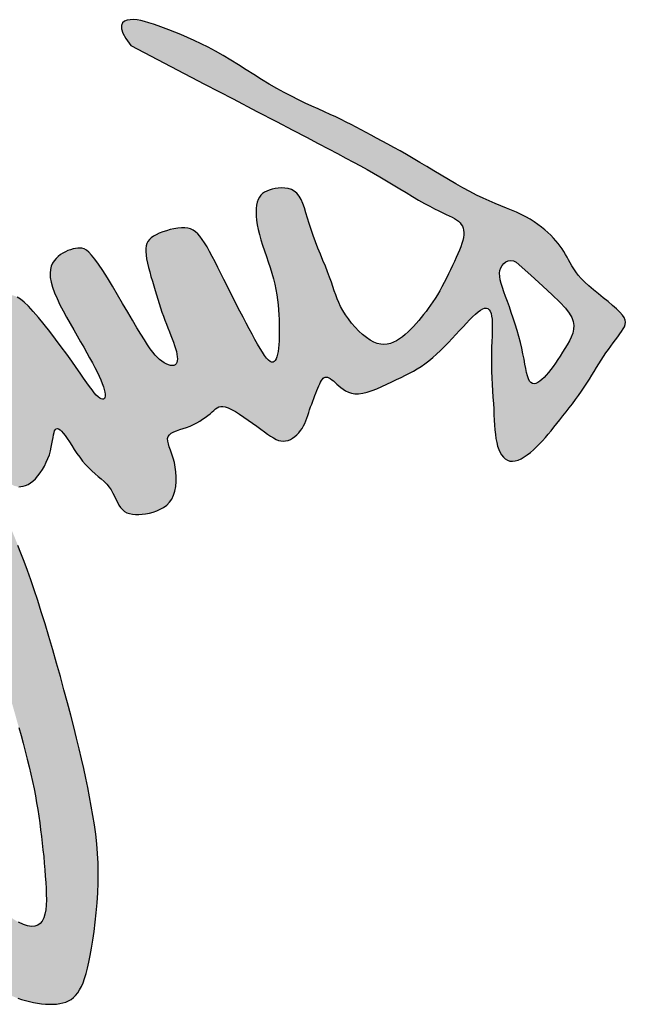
# Model space of a CAD drawing. Extents: x -424536 to -66822, y 139826 to 492209.
# Tile 33 of 69: x -143882 to -143119, y 143135 to 144376. Entities that reach past the tile are written whole.
import ezdxf

# ---------------------------------------------------------------- set-up
doc = ezdxf.new("R2010")
doc.units = 0
doc.header["$LTSCALE"] = 1000
doc.header["$MEASUREMENT"] = 0
doc.layers.add('签名', color=3, linetype='Continuous')

# ---------------------------------------------------------------- blocks, each defined once
blk = doc.blocks.new('zhy')
h = blk.add_hatch(color=256)
h.paths.add_polyline_path([(2647.508, 955.462), (2647.406, 955.5), (2647.302, 955.536), (2647.196, 955.572), (2647.088, 955.608), (2646.98, 955.647), (2646.871, 955.686), (2646.762, 955.727), (2646.656, 955.767), (2646.552, 955.808), (2646.452, 955.848), (2646.357, 955.887), (2646.267, 955.924), (2646.183, 955.959), (2646.107, 955.993), (2646.039, 956.026), (2645.98, 956.058), (2645.93, 956.091), (2645.891, 956.126), (2645.864, 956.162), (2645.848, 956.201), (2645.846, 956.243), (2645.855, 956.289), (2645.875, 956.339), (2645.906, 956.392), (2645.945, 956.449), (2645.993, 956.509), (2646.049, 956.574), (2646.11, 956.643), (2646.176, 956.717), (2646.245, 956.796), (2646.311, 956.882), (2646.371, 956.976), (2646.422, 957.081), (2646.46, 957.197), (2646.482, 957.326), (2646.483, 957.469), (2646.461, 957.627), (2646.419, 957.797), (2646.36, 957.977), (2646.288, 958.163), (2646.207, 958.353), (2646.12, 958.542), (2646.031, 958.728), (2645.943, 958.908), (2645.859, 959.079), (2645.778, 959.242), (2645.698, 959.398), (2645.616, 959.549), (2645.531, 959.697), (2645.439, 959.843), (2645.339, 959.988), (2645.229, 960.133), (2645.107, 960.281), (2644.974, 960.43), (2644.833, 960.579), (2644.686, 960.728), (2644.535, 960.876), (2644.383, 961.021), (2644.231, 961.163), (2644.082, 961.3), (2643.938, 961.433), (2643.802, 961.56), (2643.675, 961.681), (2643.559, 961.796), (2643.458, 961.904), (2643.372, 962.003), (2643.305, 962.095), (2643.257, 962.179), (2643.233, 962.253), (2643.23, 962.319), (2643.248, 962.376), (2643.288, 962.424), (2643.349, 962.464), (2643.429, 962.495), (2643.529, 962.518), (2643.649, 962.534), (2643.787, 962.541), (2643.942, 962.543), (2644.112, 962.539), (2644.298, 962.533), (2644.496, 962.525), (2644.706, 962.518), (2644.927, 962.512), (2645.157, 962.51), (2645.394, 962.512), (2645.636, 962.519), (2645.881, 962.529), (2646.127, 962.541), (2646.371, 962.555), (2646.611, 962.569), (2646.844, 962.584), (2647.068, 962.597), (2647.281, 962.608), (2647.483, 962.619), (2647.674, 962.631), (2647.854, 962.645), (2648.023, 962.661), (2648.181, 962.683), (2648.328, 962.71), (2648.465, 962.744), (2648.59, 962.787), (2648.703, 962.838), (2648.802, 962.897), (2648.887, 962.963), (2648.954, 963.038), (2649.004, 963.12), (2649.034, 963.21), (2649.042, 963.307), (2649.029, 963.41), (2648.996, 963.52), (2648.944, 963.634), (2648.877, 963.751), (2648.796, 963.87), (2648.704, 963.989), (2648.603, 964.108), (2648.495, 964.224), (2648.382, 964.338), (2648.264, 964.449), (2648.143, 964.558), (2648.016, 964.666), (2647.886, 964.775), (2647.751, 964.884), (2647.611, 964.995), (2647.468, 965.108), (2647.32, 965.225), (2647.168, 965.344), (2647.014, 965.464), (2646.858, 965.583), (2646.701, 965.701), (2646.544, 965.817), (2646.387, 965.929), (2646.231, 966.035), (2646.078, 966.136), (2645.926, 966.232), (2645.777, 966.324), (2645.63, 966.413), (2645.486, 966.501), (2645.343, 966.588), (2645.203, 966.676), (2645.066, 966.766), (2644.931, 966.858), (2644.799, 966.952), (2644.671, 967.046), (2644.547, 967.138), (2644.429, 967.227), (2644.317, 967.31), (2644.211, 967.386), (2644.112, 967.454), (2644.021, 967.512), (2643.935, 967.557), (2643.851, 967.585), (2643.768, 967.595), (2643.682, 967.583), (2643.59, 967.547), (2643.491, 967.483), (2643.381, 967.388), (2643.258, 967.262), (2643.125, 967.11), (2642.984, 966.939), (2642.837, 966.757), (2642.687, 966.57), (2642.537, 966.386), (2642.389, 966.212), (2642.246, 966.056), (2642.11, 965.922), (2641.98, 965.809), (2641.856, 965.714), (2641.737, 965.634), (2641.622, 965.564), (2641.511, 965.501), (2641.402, 965.443), (2641.295, 965.385), (2641.189, 965.325), (2641.085, 965.261), (2640.981, 965.193), (2640.877, 965.12), (2640.774, 965.041), (2640.671, 964.956), (2640.568, 964.863), (2640.464, 964.762), (2640.36, 964.653), (2640.256, 964.535), (2640.153, 964.408), (2640.052, 964.273), (2639.953, 964.129), (2639.857, 963.976), (2639.764, 963.814), (2639.676, 963.644), (2639.592, 963.464), (2639.511, 963.276), (2639.43, 963.079), (2639.346, 962.872), (2639.258, 962.656), (2639.162, 962.429), (2639.056, 962.193), (2638.938, 961.946), (2638.805, 961.69), (2638.661, 961.425), (2638.507, 961.154), (2638.346, 960.88), (2638.182, 960.604), (2638.017, 960.329), (2637.854, 960.058), (2637.696, 959.793), (2637.545, 959.535), (2637.401, 959.285), (2637.264, 959.042), (2637.133, 958.808), (2637.008, 958.581), (2636.889, 958.363), (2636.775, 958.151), (2636.666, 957.948), (2636.561, 957.752), (2636.459, 957.561), (2636.36, 957.373), (2636.262, 957.185), (2636.166, 956.995), (2636.069, 956.801), (2635.972, 956.6), (2635.874, 956.389), (2635.773, 956.168), (2635.669, 955.936), (2635.56, 955.693), (2635.444, 955.442), (2635.321, 955.182), (2635.189, 954.914), (2635.046, 954.639), (2634.892, 954.359), (2634.726, 954.073), (2634.55, 953.783), (2634.368, 953.491), (2634.183, 953.197), (2633.998, 952.904), (2633.817, 952.612), (2633.643, 952.324), (2633.48, 952.039), (2633.33, 951.76), (2633.193, 951.488), (2633.068, 951.223), (2632.953, 950.967), (2632.849, 950.722), (2632.755, 950.487), (2632.668, 950.264), (2632.589, 950.054), (2632.517, 949.858), (2632.452, 949.675), (2632.396, 949.504), (2632.35, 949.344), (2632.315, 949.195), (2632.291, 949.055), (2632.28, 948.924), (2632.284, 948.8), (2632.303, 948.684), (2632.342, 948.583), (2632.405, 948.508), (2632.498, 948.466), (2632.625, 948.466), (2632.791, 948.519), (2633, 948.632), (2633.258, 948.816), (2634.052, 950.335), (2634.725, 951.622), (2635.29, 952.702), (2635.761, 953.602), (2636.151, 954.348), (2636.474, 954.967), (2636.745, 955.485), (2636.977, 955.928), (2637.182, 956.32), (2637.366, 956.67), (2637.532, 956.986), (2637.686, 957.273), (2637.83, 957.54), (2637.969, 957.792), (2638.107, 958.037), (2638.248, 958.28), (2638.394, 958.528), (2638.545, 958.779), (2638.696, 959.03), (2638.846, 959.276), (2638.99, 959.517), (2639.126, 959.747), (2639.252, 959.965), (2639.363, 960.166), (2639.459, 960.349), (2639.54, 960.513), (2639.61, 960.661), (2639.671, 960.793), (2639.725, 960.91), (2639.775, 961.014), (2639.824, 961.106), (2639.875, 961.187), (2639.928, 961.257), (2639.987, 961.318), (2640.05, 961.368), (2640.118, 961.408), (2640.192, 961.437), (2640.272, 961.456), (2640.359, 961.464), (2640.452, 961.46), (2640.553, 961.446), (2640.661, 961.421), (2640.776, 961.387), (2640.898, 961.344), (2641.027, 961.293), (2641.163, 961.236), (2641.306, 961.173), (2641.455, 961.105), (2641.61, 961.034), (2641.77, 960.958), (2641.933, 960.88), (2642.096, 960.799), (2642.259, 960.717), (2642.418, 960.633), (2642.573, 960.547), (2642.722, 960.462), (2642.862, 960.376), (2642.995, 960.29), (2643.122, 960.203), (2643.244, 960.115), (2643.361, 960.027), (2643.476, 959.936), (2643.588, 959.844), (2643.7, 959.749), (2643.812, 959.652), (2643.922, 959.552), (2644.029, 959.45), (2644.132, 959.346), (2644.229, 959.239), (2644.318, 959.131), (2644.398, 959.02), (2644.468, 958.907), (2644.524, 958.792), (2644.567, 958.675), (2644.595, 958.555), (2644.605, 958.432), (2644.597, 958.306), (2644.569, 958.176), (2644.519, 958.043), (2644.447, 957.905), (2644.35, 957.763), (2644.233, 957.62), (2644.1, 957.477), (2643.954, 957.338), (2643.799, 957.204), (2643.639, 957.08), (2643.478, 956.967), (2643.321, 956.867), (2643.169, 956.784), (2643.022, 956.713), (2642.875, 956.652), (2642.727, 956.597), (2642.574, 956.545), (2642.413, 956.492), (2642.242, 956.434), (2642.057, 956.368), (2641.856, 956.292), (2641.642, 956.207), (2641.417, 956.115), (2641.185, 956.021), (2640.948, 955.926), (2640.711, 955.833), (2640.475, 955.745), (2640.245, 955.664), (2640.022, 955.593), (2639.81, 955.53), (2639.61, 955.47), (2639.425, 955.412), (2639.257, 955.352), (2639.107, 955.286), (2638.978, 955.212), (2638.872, 955.126), (2638.791, 955.027), (2638.732, 954.916), (2638.693, 954.796), (2638.672, 954.672), (2638.666, 954.545), (2638.673, 954.419), (2638.691, 954.297), (2638.716, 954.181), (2638.747, 954.076), (2638.784, 953.981), (2638.829, 953.895), (2638.883, 953.82), (2638.947, 953.755), (2639.021, 953.7), (2639.107, 953.654), (2639.206, 953.619), (2639.319, 953.593), (2639.446, 953.578), (2639.585, 953.573), (2639.735, 953.577), (2639.897, 953.592), (2640.069, 953.618), (2640.25, 953.654), (2640.44, 953.7), (2640.638, 953.757), (2640.842, 953.822), (2641.052, 953.893), (2641.264, 953.966), (2641.478, 954.04), (2641.693, 954.112), (2641.906, 954.179), (2642.117, 954.239), (2642.324, 954.289), (2642.526, 954.331), (2642.725, 954.364), (2642.919, 954.391), (2643.109, 954.411), (2643.296, 954.427), (2643.479, 954.438), (2643.658, 954.446), (2643.833, 954.452), (2644.004, 954.455), (2644.168, 954.455), (2644.327, 954.453), (2644.477, 954.447), (2644.618, 954.439), (2644.75, 954.426), (2644.871, 954.41), (2644.98, 954.39), (2645.075, 954.366), (2645.155, 954.337), (2645.217, 954.303), (2645.259, 954.263), (2645.281, 954.218), (2645.28, 954.167), (2645.253, 954.109), (2645.201, 954.045), (2645.123, 953.974), (2645.022, 953.897), (2644.899, 953.814), (2644.756, 953.725), (2644.595, 953.63), (2644.417, 953.529), (2644.224, 953.423), (2644.018, 953.313), (2643.8, 953.198), (2643.574, 953.08), (2643.341, 952.96), (2643.102, 952.838), (2642.861, 952.715), (2642.619, 952.594), (2642.379, 952.473), (2642.141, 952.355), (2641.91, 952.239), (2641.686, 952.126), (2641.471, 952.017), (2641.269, 951.911), (2641.08, 951.809), (2640.908, 951.712), (2640.753, 951.619), (2640.619, 951.531), (2640.504, 951.445), (2640.408, 951.361), (2640.33, 951.274), (2640.269, 951.184), (2640.224, 951.087), (2640.196, 950.982), (2640.182, 950.866), (2640.182, 950.738), (2640.194, 950.6), (2640.218, 950.457), (2640.251, 950.312), (2640.292, 950.168), (2640.338, 950.029), (2640.39, 949.9), (2640.444, 949.782), (2640.501, 949.681), (2640.56, 949.595), (2640.625, 949.524), (2640.696, 949.468), (2640.776, 949.426), (2640.866, 949.399), (2640.969, 949.385), (2641.086, 949.384), (2641.217, 949.396), (2641.362, 949.419), (2641.518, 949.451), (2641.683, 949.49), (2641.855, 949.536), (2642.03, 949.585), (2642.206, 949.637), (2642.382, 949.69), (2642.556, 949.742), (2642.726, 949.794), (2642.893, 949.845), (2643.057, 949.897), (2643.219, 949.949), (2643.377, 950.002), (2643.532, 950.056), (2643.685, 950.111), (2643.835, 950.168), (2643.981, 950.226), (2644.124, 950.283), (2644.263, 950.339), (2644.397, 950.392), (2644.526, 950.44), (2644.649, 950.483), (2644.766, 950.52), (2644.877, 950.549), (2644.98, 950.57), (2645.075, 950.583), (2645.159, 950.586), (2645.233, 950.579), (2645.296, 950.563), (2645.345, 950.535), (2645.381, 950.497), (2645.401, 950.448), (2645.408, 950.388), (2645.401, 950.321), (2645.38, 950.246), (2645.347, 950.167), (2645.302, 950.084), (2645.246, 949.999), (2645.179, 949.914), (2645.101, 949.829), (2645.009, 949.744), (2644.901, 949.654), (2644.771, 949.558), (2644.617, 949.453), (2644.436, 949.335), (2644.223, 949.203), (2643.975, 949.053), (2643.691, 948.885), (2643.38, 948.702), (2643.053, 948.51), (2642.721, 948.314), (2642.394, 948.118), (2642.085, 947.929), (2641.803, 947.752), (2641.561, 947.592), (2641.366, 947.452), (2641.216, 947.331), (2641.106, 947.226), (2641.029, 947.132), (2640.981, 947.047), (2640.956, 946.966), (2640.948, 946.886), (2640.953, 946.804), (2640.966, 946.716), (2640.985, 946.625), (2641.012, 946.53), (2641.046, 946.434), (2641.089, 946.337), (2641.139, 946.243), (2641.198, 946.151), (2641.266, 946.064), (2641.343, 945.982), (2641.43, 945.91), (2641.529, 945.848), (2641.641, 945.799), (2641.767, 945.767), (2641.908, 945.753), (2642.066, 945.76), (2642.241, 945.79), (2642.435, 945.845), (2642.645, 945.923), (2642.868, 946.019), (2643.1, 946.13), (2643.338, 946.252), (2643.578, 946.382), (2643.818, 946.516), (2644.053, 946.65), (2644.282, 946.781), (2644.503, 946.909), (2644.716, 947.031), (2644.921, 947.147), (2645.117, 947.257), (2645.304, 947.359), (2645.481, 947.453), (2645.648, 947.538), (2645.806, 947.613), (2645.952, 947.678), (2646.088, 947.733), (2646.211, 947.777), (2646.321, 947.811), (2646.418, 947.834), (2646.501, 947.846), (2646.57, 947.847), (2646.623, 947.837), (2646.66, 947.817), (2646.682, 947.786), (2646.686, 947.746), (2646.673, 947.698), (2646.643, 947.641), (2646.595, 947.578), (2646.527, 947.507), (2646.441, 947.431), (2646.335, 947.347), (2646.208, 947.253), (2646.059, 947.147), (2645.889, 947.028), (2645.696, 946.894), (2645.48, 946.744), (2645.24, 946.574), (2644.976, 946.385), (2644.696, 946.18), (2644.409, 945.966), (2644.122, 945.747), (2643.845, 945.529), (2643.587, 945.317), (2643.355, 945.118), (2643.158, 944.935), (2643.004, 944.774), (2642.889, 944.632), (2642.808, 944.505), (2642.758, 944.39), (2642.735, 944.283), (2642.732, 944.181), (2642.747, 944.079), (2642.774, 943.975), (2642.809, 943.865), (2642.852, 943.75), (2642.901, 943.634), (2642.957, 943.518), (2643.019, 943.403), (2643.085, 943.294), (2643.156, 943.191), (2643.231, 943.096), (2643.309, 943.013), (2643.391, 942.94), (2643.475, 942.878), (2643.561, 942.827), (2643.648, 942.787), (2643.737, 942.757), (2643.827, 942.738), (2643.917, 942.729), (2644.008, 942.731), (2644.098, 942.741), (2644.188, 942.757), (2644.277, 942.777), (2644.367, 942.8), (2644.455, 942.822), (2644.543, 942.843), (2644.631, 942.859), (2644.717, 942.869), (2644.8, 942.873), (2644.878, 942.871), (2644.948, 942.863), (2645.008, 942.848), (2645.057, 942.827), (2645.091, 942.8), (2645.109, 942.766), (2645.108, 942.724), (2645.081, 942.673), (2645.022, 942.606), (2644.924, 942.521), (2644.781, 942.412), (2644.586, 942.277), (2644.331, 942.11), (2644.01, 941.908), (2643.621, 941.668), (2643.179, 941.398), (2642.7, 941.107), (2642.205, 940.804), (2641.712, 940.498), (2641.24, 940.199), (2640.806, 939.916), (2640.43, 939.658), (2640.126, 939.431), (2639.891, 939.235), (2639.718, 939.065), (2639.6, 938.917), (2639.529, 938.786), (2639.499, 938.67), (2639.503, 938.564), (2639.533, 938.463), (2639.583, 938.365), (2639.651, 938.269), (2639.736, 938.177), (2639.837, 938.09), (2639.952, 938.009), (2640.081, 937.934), (2640.223, 937.868), (2640.375, 937.81), (2640.538, 937.762), (2640.711, 937.726), (2640.892, 937.702), (2641.082, 937.694), (2641.279, 937.701), (2641.484, 937.725), (2641.694, 937.769), (2641.911, 937.834), (2642.132, 937.92), (2642.359, 938.025), (2642.593, 938.146), (2642.832, 938.28), (2643.079, 938.423), (2643.334, 938.572), (2643.596, 938.724), (2643.867, 938.875), (2644.146, 939.023), (2644.432, 939.168), (2644.722, 939.309), (2645.014, 939.446), (2645.304, 939.581), (2645.59, 939.711), (2645.871, 939.839), (2646.142, 939.964), (2646.405, 940.086), (2646.666, 940.207), (2646.936, 940.332), (2647.224, 940.462), (2647.541, 940.601), (2647.896, 940.752), (2648.3, 940.918), (2648.762, 941.101), (2649.288, 941.304), (2649.867, 941.521), (2650.48, 941.749), (2651.113, 941.98), (2651.749, 942.209), (2652.371, 942.431), (2652.962, 942.64), (2653.507, 942.831), (2653.994, 942.999), (2654.425, 943.146), (2654.809, 943.275), (2655.154, 943.388), (2655.469, 943.489), (2655.76, 943.581), (2656.037, 943.667), (2656.308, 943.749), (2656.578, 943.83), (2656.851, 943.91), (2657.125, 943.991), (2657.403, 944.071), (2657.683, 944.152), (2657.967, 944.234), (2658.255, 944.316), (2658.548, 944.399), (2658.845, 944.483), (2659.145, 944.567), (2659.447, 944.651), (2659.748, 944.733), (2660.049, 944.813), (2660.346, 944.889), (2660.638, 944.962), (2660.924, 945.029), (2661.203, 945.091), (2661.475, 945.147), (2661.741, 945.198), (2662.002, 945.244), (2662.261, 945.287), (2662.516, 945.326), (2662.771, 945.363), (2663.026, 945.396), (2663.281, 945.428), (2663.537, 945.458), (2663.792, 945.485), (2664.045, 945.511), (2664.296, 945.534), (2664.544, 945.555), (2664.787, 945.573), (2665.024, 945.589), (2665.256, 945.602), (2665.478, 945.611), (2665.69, 945.613), (2665.888, 945.607), (2666.069, 945.59), (2666.233, 945.561), (2666.375, 945.519), (2666.494, 945.46), (2666.588, 945.383), (2666.654, 945.289), (2666.692, 945.177), (2666.701, 945.048), (2666.68, 944.902), (2666.627, 944.739), (2666.541, 944.56), (2666.422, 944.365), (2666.269, 944.155), (2666.087, 943.933), (2665.883, 943.705), (2665.664, 943.474), (2665.434, 943.245), (2665.2, 943.022), (2664.97, 942.811), (2664.749, 942.614), (2664.54, 942.436), (2664.341, 942.271), (2664.146, 942.114), (2663.947, 941.958), (2663.74, 941.797), (2663.518, 941.625), (2663.275, 941.436), (2663.005, 941.223), (2662.703, 940.983), (2662.369, 940.715), (2662.006, 940.424), (2661.615, 940.11), (2661.197, 939.777), (2660.753, 939.427), (2660.287, 939.063), (2659.798, 938.687), (2659.289, 938.302), (2658.763, 937.907), (2658.221, 937.504), (2657.667, 937.093), (2657.102, 936.673), (2656.531, 936.246), (2655.954, 935.81), (2655.375, 935.368), (2654.796, 934.919), (2654.221, 934.467), (2653.653, 934.017), (2653.095, 933.572), (2652.55, 933.137), (2652.022, 932.715), (2651.514, 932.312), (2651.03, 931.932), (2650.571, 931.577), (2650.138, 931.247), (2649.731, 930.941), (2649.35, 930.657), (2648.993, 930.395), (2648.661, 930.152), (2648.352, 929.928), (2648.067, 929.72), (2647.805, 929.528), (2647.564, 929.35), (2647.341, 929.185), (2647.134, 929.032), (2646.94, 928.89), (2646.757, 928.757), (2646.583, 928.631), (2646.415, 928.513), (2646.251, 928.401), (2646.091, 928.294), (2645.936, 928.191), (2645.787, 928.094), (2645.644, 928.001), (2645.508, 927.911), (2645.38, 927.826), (2645.261, 927.744), (2645.15, 927.665), (2645.049, 927.588), (2644.958, 927.511), (2644.877, 927.432), (2644.807, 927.351), (2644.749, 927.266), (2644.702, 927.174), (2644.668, 927.076), (2644.646, 926.969), (2644.636, 926.856), (2644.637, 926.738), (2644.649, 926.616), (2644.67, 926.495), (2644.701, 926.374), (2644.741, 926.256), (2644.788, 926.143), (2644.842, 926.038), (2644.903, 925.939), (2644.971, 925.847), (2645.046, 925.763), (2645.126, 925.685), (2645.213, 925.615), (2645.306, 925.552), (2645.405, 925.497), (2645.51, 925.449), (2645.621, 925.41), (2645.74, 925.382), (2645.868, 925.367), (2646.006, 925.366), (2646.155, 925.382), (2646.317, 925.416), (2646.492, 925.47), (2646.681, 925.545), (2646.886, 925.641), (2647.109, 925.759), (2647.351, 925.898), (2647.614, 926.057), (2647.899, 926.237), (2648.209, 926.438), (2648.544, 926.658), (2648.908, 926.899), (2649.305, 927.166), (2649.741, 927.464), (2650.222, 927.801), (2650.755, 928.182), (2651.345, 928.612), (2651.998, 929.099), (2652.72, 929.649), (2653.513, 930.262), (2654.361, 930.926), (2655.242, 931.622), (2656.137, 932.331), (2657.025, 933.036), (2657.885, 933.719), (2658.697, 934.361), (2659.44, 934.944), (2660.098, 935.454), (2660.678, 935.898), (2661.191, 936.285), (2661.647, 936.624), (2662.057, 936.928), (2662.434, 937.204), (2662.787, 937.465), (2663.128, 937.719), (2663.466, 937.974), (2663.8, 938.231), (2664.126, 938.488), (2664.442, 938.741), (2664.744, 938.989), (2665.03, 939.229), (2665.296, 939.459), (2665.539, 939.677), (2665.757, 939.882), (2665.953, 940.074), (2666.13, 940.256), (2666.294, 940.43), (2666.447, 940.598), (2666.594, 940.763), (2666.739, 940.927), (2666.884, 941.092), (2667.035, 941.259), (2667.189, 941.429), (2667.346, 941.6), (2667.504, 941.773), (2667.661, 941.947), (2667.817, 942.12), (2667.97, 942.293), (2668.119, 942.464), (2668.261, 942.634), (2668.398, 942.802), (2668.528, 942.967), (2668.651, 943.131), (2668.767, 943.293), (2668.876, 943.453), (2668.977, 943.611), (2669.071, 943.767), (2669.156, 943.921), (2669.233, 944.073), (2669.303, 944.224), (2669.366, 944.374), (2669.422, 944.524), (2669.471, 944.673), (2669.515, 944.823), (2669.552, 944.974), (2669.585, 945.126), (2669.611, 945.277), (2669.631, 945.427), (2669.645, 945.575), (2669.652, 945.72), (2669.652, 945.859), (2669.644, 945.993), (2669.628, 946.12), (2669.603, 946.239), (2669.569, 946.35), (2669.524, 946.454), (2669.468, 946.551), (2669.4, 946.641), (2669.318, 946.724), (2669.221, 946.802), (2669.11, 946.875), (2668.982, 946.942), (2668.836, 947.006), (2668.671, 947.065), (2668.486, 947.121), (2668.28, 947.174), (2668.05, 947.226), (2667.797, 947.276), (2667.518, 947.326), (2667.213, 947.376), (2666.885, 947.423), (2666.538, 947.468), (2666.177, 947.507), (2665.805, 947.541), (2665.427, 947.566), (2665.046, 947.581), (2664.667, 947.585), (2664.293, 947.576), (2663.924, 947.556), (2663.559, 947.525), (2663.198, 947.485), (2662.84, 947.436), (2662.484, 947.381), (2662.13, 947.32), (2661.778, 947.254), (2661.425, 947.184), (2661.07, 947.111), (2660.708, 947.032), (2660.337, 946.948), (2659.952, 946.857), (2659.55, 946.759), (2659.128, 946.653), (2658.683, 946.538), (2658.212, 946.414), (2657.721, 946.282), (2657.217, 946.144), (2656.707, 946.001), (2656.199, 945.856), (2655.699, 945.71), (2655.215, 945.565), (2654.754, 945.422), (2654.322, 945.283), (2653.917, 945.148), (2653.538, 945.018), (2653.183, 944.891), (2652.849, 944.768), (2652.535, 944.648), (2652.238, 944.533), (2651.957, 944.42), (2651.69, 944.312), (2651.436, 944.208), (2651.198, 944.112), (2650.975, 944.024), (2650.769, 943.947), (2650.581, 943.881), (2650.41, 943.83), (2650.26, 943.795), (2650.128, 943.776), (2650.017, 943.773), (2649.924, 943.783), (2649.85, 943.804), (2649.793, 943.835), (2649.755, 943.872), (2649.733, 943.915), (2649.727, 943.96), (2649.736, 944.007), (2649.759, 944.055), (2649.79, 944.105), (2649.828, 944.158), (2649.869, 944.214), (2649.909, 944.274), (2649.946, 944.339), (2649.977, 944.408), (2649.997, 944.483), (2650.008, 944.563), (2650.006, 944.647), (2649.992, 944.734), (2649.965, 944.824), (2649.923, 944.916), (2649.866, 945.009), (2649.793, 945.103), (2649.704, 945.196), (2649.6, 945.288), (2649.483, 945.377), (2649.357, 945.461), (2649.222, 945.539), (2649.082, 945.61), (2648.938, 945.673), (2648.794, 945.726), (2648.65, 945.768), (2648.51, 945.801), (2648.376, 945.827), (2648.251, 945.848), (2648.136, 945.866), (2648.035, 945.884), (2647.949, 945.904), (2647.882, 945.927), (2647.834, 945.956), (2647.808, 945.991), (2647.801, 946.032), (2647.815, 946.079), (2647.848, 946.132), (2647.902, 946.191), (2647.975, 946.256), (2648.068, 946.327), (2648.18, 946.405), (2648.307, 946.488), (2648.446, 946.578), (2648.592, 946.672), (2648.741, 946.773), (2648.89, 946.878), (2649.034, 946.988), (2649.17, 947.103), (2649.294, 947.222), (2649.408, 947.344), (2649.514, 947.466), (2649.615, 947.585), (2649.713, 947.7), (2649.812, 947.809), (2649.913, 947.909), (2650.019, 947.998), (2650.131, 948.074), (2650.249, 948.141), (2650.367, 948.2), (2650.485, 948.256), (2650.598, 948.31), (2650.703, 948.367), (2650.798, 948.428), (2650.879, 948.498), (2650.944, 948.578), (2650.994, 948.669), (2651.029, 948.769), (2651.051, 948.878), (2651.062, 948.995), (2651.061, 949.118), (2651.051, 949.248), (2651.032, 949.383), (2651.006, 949.523), (2650.97, 949.664), (2650.924, 949.803), (2650.865, 949.938), (2650.793, 950.065), (2650.705, 950.182), (2650.6, 950.286), (2650.475, 950.373), (2650.331, 950.441), (2650.171, 950.491), (2649.998, 950.524), (2649.816, 950.541), (2649.63, 950.543), (2649.443, 950.532), (2649.26, 950.508), (2649.085, 950.472), (2648.92, 950.427), (2648.767, 950.377), (2648.626, 950.327), (2648.497, 950.28), (2648.38, 950.244), (2648.275, 950.221), (2648.183, 950.217), (2648.103, 950.238), (2648.036, 950.285), (2647.979, 950.357), (2647.929, 950.45), (2647.885, 950.558), (2647.842, 950.679), (2647.8, 950.807), (2647.756, 950.939), (2647.706, 951.071), (2647.65, 951.198), (2647.587, 951.32), (2647.52, 951.436), (2647.45, 951.545), (2647.378, 951.648), (2647.307, 951.742), (2647.237, 951.829), (2647.17, 951.907), (2647.109, 951.976), (2647.055, 952.04), (2647.01, 952.102), (2646.977, 952.166), (2646.959, 952.235), (2646.957, 952.314), (2646.975, 952.407), (2647.014, 952.516), (2647.076, 952.644), (2647.157, 952.789), (2647.255, 952.946), (2647.363, 953.11), (2647.478, 953.278), (2647.596, 953.444), (2647.712, 953.604), (2647.823, 953.754), (2647.924, 953.891), (2648.014, 954.015), (2648.092, 954.129), (2648.158, 954.234), (2648.21, 954.332), (2648.249, 954.426), (2648.272, 954.517), (2648.28, 954.607), (2648.272, 954.697), (2648.249, 954.788), (2648.213, 954.877), (2648.165, 954.964), (2648.106, 955.048), (2648.038, 955.127), (2647.962, 955.2), (2647.88, 955.266), (2647.793, 955.324), (2647.702, 955.375), (2647.606, 955.421)])
h.paths.add_polyline_path([(2642.445, 962.93), (2642.295, 962.883), (2642.156, 962.848), (2642.027, 962.827), (2641.908, 962.822), (2641.798, 962.835), (2641.696, 962.868), (2641.606, 962.919), (2641.53, 962.984), (2641.472, 963.063), (2641.434, 963.151), (2641.421, 963.246), (2641.434, 963.346), (2641.479, 963.447), (2641.98, 964.003), (2642.393, 964.458), (2642.731, 964.823), (2643.007, 965.106), (2643.233, 965.318), (2643.422, 965.467), (2643.585, 965.564), (2643.736, 965.619), (2643.885, 965.639), (2644.034, 965.63), (2644.182, 965.597), (2644.33, 965.543), (2644.476, 965.473), (2644.622, 965.391), (2644.765, 965.302), (2644.907, 965.21), (2645.047, 965.118), (2645.184, 965.027), (2645.316, 964.937), (2645.442, 964.849), (2645.562, 964.762), (2645.673, 964.676), (2645.774, 964.592), (2645.864, 964.509), (2645.943, 964.427), (2646.007, 964.348), (2646.056, 964.272), (2646.086, 964.199), (2646.098, 964.131), (2646.088, 964.068), (2646.055, 964.011), (2645.997, 963.961), (2645.913, 963.919), (2645.804, 963.881), (2645.673, 963.848), (2645.521, 963.816), (2645.351, 963.783), (2645.165, 963.749), (2644.965, 963.709), (2644.754, 963.664), (2644.533, 963.61), (2644.305, 963.549), (2644.074, 963.483), (2643.843, 963.413), (2643.614, 963.34), (2643.39, 963.266), (2643.175, 963.192), (2642.972, 963.119), (2642.783, 963.05), (2642.607, 962.986)], flags=16)
for points in [[(2633.258, 948.816), (2634.052, 950.335), (2634.725, 951.622), (2635.29, 952.702), (2635.761, 953.602), (2636.151, 954.348), (2636.474, 954.967), (2636.745, 955.485), (2636.977, 955.928), (2637.182, 956.32), (2637.366, 956.67), (2637.532, 956.986), (2637.686, 957.273), (2637.83, 957.54), (2637.969, 957.792), (2638.107, 958.037), (2638.248, 958.28), (2638.394, 958.528), (2638.545, 958.779), (2638.696, 959.03), (2638.846, 959.276), (2638.99, 959.517), (2639.126, 959.747), (2639.252, 959.965), (2639.363, 960.166), (2639.459, 960.349), (2639.54, 960.513), (2639.61, 960.661), (2639.671, 960.793), (2639.725, 960.91), (2639.775, 961.014), (2639.824, 961.106), (2639.875, 961.187), (2639.928, 961.257), (2639.987, 961.318), (2640.05, 961.368), (2640.118, 961.408), (2640.192, 961.437), (2640.272, 961.456), (2640.359, 961.464), (2640.452, 961.46), (2640.553, 961.446), (2640.661, 961.421), (2640.776, 961.387), (2640.898, 961.344), (2641.027, 961.293), (2641.163, 961.236), (2641.306, 961.173), (2641.455, 961.105), (2641.61, 961.034), (2641.77, 960.958), (2641.933, 960.88), (2642.096, 960.799), (2642.259, 960.717), (2642.418, 960.633), (2642.573, 960.547), (2642.722, 960.462), (2642.862, 960.376), (2642.995, 960.29), (2643.122, 960.203), (2643.244, 960.115), (2643.361, 960.027), (2643.476, 959.936), (2643.588, 959.844), (2643.7, 959.749), (2643.812, 959.652), (2643.922, 959.552), (2644.029, 959.45), (2644.132, 959.346), (2644.229, 959.239), (2644.318, 959.131), (2644.398, 959.02), (2644.468, 958.907), (2644.524, 958.792), (2644.567, 958.675), (2644.595, 958.555), (2644.605, 958.432), (2644.597, 958.306), (2644.569, 958.176), (2644.519, 958.043), (2644.447, 957.905), (2644.35, 957.763), (2644.233, 957.62), (2644.1, 957.477), (2643.954, 957.338), (2643.799, 957.204), (2643.639, 957.08), (2643.478, 956.967), (2643.321, 956.867), (2643.169, 956.784), (2643.022, 956.713), (2642.875, 956.652), (2642.727, 956.597), (2642.574, 956.545), (2642.413, 956.492), (2642.242, 956.434), (2642.057, 956.368), (2641.856, 956.292), (2641.642, 956.207), (2641.417, 956.115), (2641.185, 956.021), (2640.948, 955.926), (2640.711, 955.833), (2640.475, 955.745), (2640.245, 955.664), (2640.022, 955.593), (2639.81, 955.53), (2639.61, 955.47), (2639.425, 955.412), (2639.257, 955.352), (2639.107, 955.286), (2638.978, 955.212), (2638.872, 955.126), (2638.791, 955.027), (2638.732, 954.916), (2638.693, 954.796), (2638.672, 954.672), (2638.666, 954.545), (2638.673, 954.419), (2638.691, 954.297), (2638.716, 954.181), (2638.747, 954.076), (2638.784, 953.981), (2638.829, 953.895), (2638.883, 953.82), (2638.947, 953.755), (2639.021, 953.7), (2639.107, 953.654), (2639.206, 953.619), (2639.319, 953.593), (2639.446, 953.578), (2639.585, 953.573), (2639.735, 953.577), (2639.897, 953.592), (2640.069, 953.618), (2640.25, 953.654), (2640.44, 953.7), (2640.638, 953.757), (2640.842, 953.822), (2641.052, 953.893), (2641.264, 953.966), (2641.478, 954.04), (2641.693, 954.112), (2641.906, 954.179), (2642.117, 954.239), (2642.324, 954.289), (2642.526, 954.331), (2642.725, 954.364), (2642.919, 954.391), (2643.109, 954.411), (2643.296, 954.427), (2643.479, 954.438), (2643.658, 954.446), (2643.833, 954.452), (2644.004, 954.455), (2644.168, 954.455), (2644.327, 954.453), (2644.477, 954.447), (2644.618, 954.439), (2644.75, 954.426), (2644.871, 954.41), (2644.98, 954.39), (2645.075, 954.366), (2645.155, 954.337), (2645.217, 954.303), (2645.259, 954.263), (2645.281, 954.218), (2645.28, 954.167), (2645.253, 954.109), (2645.201, 954.045), (2645.123, 953.974), (2645.022, 953.897), (2644.899, 953.814), (2644.756, 953.725), (2644.595, 953.63), (2644.417, 953.529), (2644.224, 953.423), (2644.018, 953.313), (2643.8, 953.198), (2643.574, 953.08), (2643.341, 952.96), (2643.102, 952.838), (2642.861, 952.715), (2642.619, 952.594), (2642.379, 952.473), (2642.141, 952.355), (2641.91, 952.239), (2641.686, 952.126), (2641.471, 952.017), (2641.269, 951.911), (2641.08, 951.809), (2640.908, 951.712), (2640.753, 951.619), (2640.619, 951.531), (2640.504, 951.445), (2640.408, 951.361), (2640.33, 951.274), (2640.269, 951.184), (2640.224, 951.087), (2640.196, 950.982), (2640.182, 950.866), (2640.182, 950.738), (2640.194, 950.6), (2640.218, 950.457), (2640.251, 950.312), (2640.292, 950.168), (2640.338, 950.029), (2640.39, 949.9), (2640.444, 949.782), (2640.501, 949.681), (2640.56, 949.595), (2640.625, 949.524), (2640.696, 949.468), (2640.776, 949.426), (2640.866, 949.399), (2640.969, 949.385), (2641.086, 949.384), (2641.217, 949.396), (2641.362, 949.419), (2641.518, 949.451), (2641.683, 949.49), (2641.855, 949.536), (2642.03, 949.585), (2642.206, 949.637), (2642.382, 949.69), (2642.556, 949.742), (2642.726, 949.794), (2642.893, 949.845), (2643.057, 949.897), (2643.219, 949.949), (2643.377, 950.002), (2643.532, 950.056), (2643.685, 950.111), (2643.835, 950.168), (2643.981, 950.226), (2644.124, 950.283), (2644.263, 950.339), (2644.397, 950.392), (2644.526, 950.44), (2644.649, 950.483), (2644.766, 950.52), (2644.877, 950.549), (2644.98, 950.57), (2645.075, 950.583), (2645.159, 950.586), (2645.233, 950.579), (2645.296, 950.563), (2645.345, 950.535), (2645.381, 950.497), (2645.401, 950.448), (2645.408, 950.388), (2645.401, 950.321), (2645.38, 950.246), (2645.347, 950.167), (2645.302, 950.084), (2645.246, 949.999), (2645.179, 949.914), (2645.101, 949.829), (2645.009, 949.744), (2644.901, 949.654), (2644.771, 949.558), (2644.617, 949.453), (2644.436, 949.335), (2644.223, 949.203), (2643.975, 949.053), (2643.691, 948.885), (2643.38, 948.702), (2643.053, 948.51), (2642.721, 948.314), (2642.394, 948.118), (2642.085, 947.929), (2641.803, 947.752), (2641.561, 947.592), (2641.366, 947.452), (2641.216, 947.331), (2641.106, 947.226), (2641.029, 947.132), (2640.981, 947.047), (2640.956, 946.966), (2640.948, 946.886), (2640.953, 946.804), (2640.966, 946.716), (2640.985, 946.625), (2641.012, 946.53), (2641.046, 946.434), (2641.089, 946.337), (2641.139, 946.243), (2641.198, 946.151), (2641.266, 946.064), (2641.343, 945.982), (2641.43, 945.91), (2641.529, 945.848), (2641.641, 945.799), (2641.767, 945.767), (2641.908, 945.753), (2642.066, 945.76), (2642.241, 945.79), (2642.435, 945.845), (2642.645, 945.923), (2642.868, 946.019), (2643.1, 946.13), (2643.338, 946.252), (2643.578, 946.382), (2643.818, 946.516), (2644.053, 946.65), (2644.282, 946.781), (2644.503, 946.909), (2644.716, 947.031), (2644.921, 947.147), (2645.117, 947.257), (2645.304, 947.359), (2645.481, 947.453), (2645.648, 947.538), (2645.806, 947.613), (2645.952, 947.678), (2646.088, 947.733), (2646.211, 947.777), (2646.321, 947.811), (2646.418, 947.834), (2646.501, 947.846), (2646.57, 947.847), (2646.623, 947.837), (2646.66, 947.817), (2646.682, 947.786), (2646.686, 947.746), (2646.673, 947.698), (2646.643, 947.641), (2646.595, 947.578), (2646.527, 947.507), (2646.441, 947.431), (2646.335, 947.347), (2646.208, 947.253), (2646.059, 947.147), (2645.889, 947.028), (2645.696, 946.894), (2645.48, 946.744), (2645.24, 946.574), (2644.976, 946.385), (2644.696, 946.18), (2644.409, 945.966), (2644.122, 945.747), (2643.845, 945.529), (2643.587, 945.317), (2643.355, 945.118), (2643.158, 944.935), (2643.004, 944.774), (2642.889, 944.632), (2642.808, 944.505)], [(2659.145, 944.567), (2659.447, 944.651), (2659.748, 944.733), (2660.049, 944.813), (2660.346, 944.889), (2660.638, 944.962), (2660.924, 945.029), (2661.203, 945.091), (2661.475, 945.147), (2661.741, 945.198), (2662.002, 945.244), (2662.261, 945.287), (2662.516, 945.326), (2662.771, 945.363), (2663.026, 945.396), (2663.281, 945.428), (2663.537, 945.458), (2663.792, 945.485), (2664.045, 945.511), (2664.296, 945.534), (2664.544, 945.555), (2664.787, 945.573), (2665.024, 945.589), (2665.256, 945.602), (2665.478, 945.611), (2665.69, 945.613), (2665.888, 945.607), (2666.069, 945.59), (2666.233, 945.561), (2666.375, 945.519), (2666.494, 945.46), (2666.588, 945.383), (2666.654, 945.289), (2666.692, 945.177), (2666.701, 945.048), (2666.68, 944.902), (2666.627, 944.739), (2666.541, 944.56)], [(2669.422, 944.524), (2669.471, 944.673), (2669.515, 944.823), (2669.552, 944.974), (2669.585, 945.126), (2669.611, 945.277), (2669.631, 945.427), (2669.645, 945.575), (2669.652, 945.72), (2669.652, 945.859), (2669.644, 945.993), (2669.628, 946.12), (2669.603, 946.239), (2669.569, 946.35), (2669.524, 946.454), (2669.468, 946.551), (2669.4, 946.641), (2669.318, 946.724), (2669.221, 946.802), (2669.11, 946.875), (2668.982, 946.942), (2668.836, 947.006), (2668.671, 947.065), (2668.486, 947.121), (2668.28, 947.174), (2668.05, 947.226), (2667.797, 947.276), (2667.518, 947.326), (2667.213, 947.376), (2666.885, 947.423), (2666.538, 947.468), (2666.177, 947.507), (2665.805, 947.541), (2665.427, 947.566), (2665.046, 947.581), (2664.667, 947.585), (2664.293, 947.576), (2663.924, 947.556), (2663.559, 947.525), (2663.198, 947.485), (2662.84, 947.436), (2662.484, 947.381), (2662.13, 947.32), (2661.778, 947.254), (2661.425, 947.184), (2661.07, 947.111), (2660.708, 947.032), (2660.337, 946.948), (2659.952, 946.857), (2659.55, 946.759), (2659.128, 946.653), (2658.683, 946.538), (2658.212, 946.414), (2657.721, 946.282), (2657.217, 946.144), (2656.707, 946.001), (2656.199, 945.856), (2655.699, 945.71), (2655.215, 945.565), (2654.754, 945.422), (2654.322, 945.283), (2653.917, 945.148), (2653.538, 945.018), (2653.183, 944.891), (2652.849, 944.768), (2652.535, 944.648), (2652.238, 944.533)], [(2650.008, 944.563), (2650.006, 944.647), (2649.992, 944.734), (2649.965, 944.824), (2649.923, 944.916), (2649.866, 945.009), (2649.793, 945.103), (2649.704, 945.196), (2649.6, 945.288), (2649.483, 945.377), (2649.357, 945.461), (2649.222, 945.539), (2649.082, 945.61), (2648.938, 945.673), (2648.794, 945.726), (2648.65, 945.768), (2648.51, 945.801), (2648.376, 945.827), (2648.251, 945.848), (2648.136, 945.866), (2648.035, 945.884), (2647.949, 945.904), (2647.882, 945.927), (2647.834, 945.956), (2647.808, 945.991), (2647.801, 946.032), (2647.815, 946.079), (2647.848, 946.132), (2647.902, 946.191), (2647.975, 946.256), (2648.068, 946.327), (2648.18, 946.405), (2648.307, 946.488), (2648.446, 946.578), (2648.592, 946.672), (2648.741, 946.773), (2648.89, 946.878), (2649.034, 946.988), (2649.17, 947.103), (2649.294, 947.222), (2649.408, 947.344), (2649.514, 947.466), (2649.615, 947.585), (2649.713, 947.7), (2649.812, 947.809), (2649.913, 947.909), (2650.019, 947.998), (2650.131, 948.074), (2650.249, 948.141), (2650.367, 948.2), (2650.485, 948.256), (2650.598, 948.31), (2650.703, 948.367), (2650.798, 948.428), (2650.879, 948.498), (2650.944, 948.578), (2650.994, 948.669), (2651.029, 948.769), (2651.051, 948.878), (2651.062, 948.995), (2651.061, 949.118), (2651.051, 949.248), (2651.032, 949.383), (2651.006, 949.523), (2650.97, 949.664), (2650.924, 949.803), (2650.865, 949.938), (2650.793, 950.065), (2650.705, 950.182), (2650.6, 950.286), (2650.475, 950.373), (2650.331, 950.441), (2650.171, 950.491), (2649.998, 950.524), (2649.816, 950.541), (2649.63, 950.543), (2649.443, 950.532), (2649.26, 950.508), (2649.085, 950.472), (2648.92, 950.427), (2648.767, 950.377), (2648.626, 950.327), (2648.497, 950.28), (2648.38, 950.244), (2648.275, 950.221), (2648.183, 950.217), (2648.103, 950.238), (2648.036, 950.285), (2647.979, 950.357), (2647.929, 950.45), (2647.885, 950.558), (2647.842, 950.679), (2647.8, 950.807), (2647.756, 950.939), (2647.706, 951.071), (2647.65, 951.198), (2647.587, 951.32), (2647.52, 951.436), (2647.45, 951.545), (2647.378, 951.648), (2647.307, 951.742), (2647.237, 951.829), (2647.17, 951.907), (2647.109, 951.976), (2647.055, 952.04), (2647.01, 952.102), (2646.977, 952.166), (2646.959, 952.235), (2646.957, 952.314), (2646.975, 952.407), (2647.014, 952.516), (2647.076, 952.644), (2647.157, 952.789), (2647.255, 952.946), (2647.363, 953.11), (2647.478, 953.278), (2647.596, 953.444), (2647.712, 953.604), (2647.823, 953.754), (2647.924, 953.891), (2648.014, 954.015), (2648.092, 954.129), (2648.158, 954.234), (2648.21, 954.332), (2648.249, 954.426), (2648.272, 954.517), (2648.28, 954.607), (2648.272, 954.697), (2648.249, 954.788), (2648.213, 954.877), (2648.165, 954.964), (2648.106, 955.048), (2648.038, 955.127), (2647.962, 955.2), (2647.88, 955.266), (2647.793, 955.324), (2647.702, 955.375), (2647.606, 955.421), (2647.508, 955.462), (2647.406, 955.5), (2647.302, 955.536), (2647.196, 955.572), (2647.088, 955.608), (2646.98, 955.647), (2646.871, 955.686), (2646.762, 955.727), (2646.656, 955.767), (2646.552, 955.808), (2646.452, 955.848), (2646.357, 955.887), (2646.267, 955.924), (2646.183, 955.959), (2646.107, 955.993), (2646.039, 956.026), (2645.98, 956.058), (2645.93, 956.091), (2645.891, 956.126), (2645.864, 956.162), (2645.848, 956.201), (2645.846, 956.243), (2645.855, 956.289), (2645.875, 956.339), (2645.906, 956.392), (2645.945, 956.449), (2645.993, 956.509), (2646.049, 956.574), (2646.11, 956.643), (2646.176, 956.717), (2646.245, 956.796), (2646.311, 956.882), (2646.371, 956.976), (2646.422, 957.081), (2646.46, 957.197), (2646.482, 957.326), (2646.483, 957.469), (2646.461, 957.627), (2646.419, 957.797), (2646.36, 957.977), (2646.288, 958.163), (2646.207, 958.353), (2646.12, 958.542), (2646.031, 958.728), (2645.943, 958.908), (2645.859, 959.079), (2645.778, 959.242), (2645.698, 959.398), (2645.616, 959.549), (2645.531, 959.697), (2645.439, 959.843), (2645.339, 959.988), (2645.229, 960.133), (2645.107, 960.281), (2644.974, 960.43), (2644.833, 960.579), (2644.686, 960.728), (2644.535, 960.876), (2644.383, 961.021), (2644.231, 961.163), (2644.082, 961.3), (2643.938, 961.433), (2643.802, 961.56), (2643.675, 961.681), (2643.559, 961.796), (2643.458, 961.904), (2643.372, 962.003), (2643.305, 962.095), (2643.257, 962.179), (2643.233, 962.253), (2643.23, 962.319), (2643.248, 962.376), (2643.288, 962.424), (2643.349, 962.464), (2643.429, 962.495), (2643.529, 962.518), (2643.649, 962.534), (2643.787, 962.541), (2643.942, 962.543), (2644.112, 962.539), (2644.298, 962.533), (2644.496, 962.525), (2644.706, 962.518), (2644.927, 962.512), (2645.157, 962.51), (2645.394, 962.512), (2645.636, 962.519), (2645.881, 962.529), (2646.127, 962.541), (2646.371, 962.555), (2646.611, 962.569), (2646.844, 962.584), (2647.068, 962.597), (2647.281, 962.608), (2647.483, 962.619), (2647.674, 962.631), (2647.854, 962.645), (2648.023, 962.661), (2648.181, 962.683), (2648.328, 962.71), (2648.465, 962.744), (2648.59, 962.787), (2648.703, 962.838), (2648.802, 962.897), (2648.887, 962.963), (2648.954, 963.038), (2649.004, 963.12), (2649.034, 963.21), (2649.042, 963.307), (2649.029, 963.41), (2648.996, 963.52), (2648.944, 963.634), (2648.877, 963.751), (2648.796, 963.87), (2648.704, 963.989), (2648.603, 964.108), (2648.495, 964.224), (2648.382, 964.338), (2648.264, 964.449), (2648.143, 964.558), (2648.016, 964.666), (2647.886, 964.775), (2647.751, 964.884), (2647.611, 964.995), (2647.468, 965.108), (2647.32, 965.225), (2647.168, 965.344), (2647.014, 965.464), (2646.858, 965.583), (2646.701, 965.701), (2646.544, 965.817), (2646.387, 965.929), (2646.231, 966.035), (2646.078, 966.136), (2645.926, 966.232), (2645.777, 966.324), (2645.63, 966.413), (2645.486, 966.501), (2645.343, 966.588), (2645.203, 966.676), (2645.066, 966.766), (2644.931, 966.858), (2644.799, 966.952), (2644.671, 967.046), (2644.547, 967.138), (2644.429, 967.227), (2644.317, 967.31), (2644.211, 967.386), (2644.112, 967.454), (2644.021, 967.512), (2643.935, 967.557), (2643.851, 967.585), (2643.768, 967.595), (2643.682, 967.583), (2643.59, 967.547), (2643.491, 967.483), (2643.381, 967.388), (2643.258, 967.262), (2643.125, 967.11), (2642.984, 966.939), (2642.837, 966.757), (2642.687, 966.57), (2642.537, 966.386), (2642.389, 966.212), (2642.246, 966.056), (2642.11, 965.922), (2641.98, 965.809), (2641.856, 965.714), (2641.737, 965.634), (2641.622, 965.564), (2641.511, 965.501), (2641.402, 965.443), (2641.295, 965.385), (2641.189, 965.325), (2641.085, 965.261), (2640.981, 965.193), (2640.877, 965.12), (2640.774, 965.041), (2640.671, 964.956), (2640.568, 964.863), (2640.464, 964.762), (2640.36, 964.653), (2640.256, 964.535), (2640.153, 964.408), (2640.052, 964.273), (2639.953, 964.129), (2639.857, 963.976), (2639.764, 963.814), (2639.676, 963.644), (2639.592, 963.464), (2639.511, 963.276), (2639.43, 963.079), (2639.346, 962.872), (2639.258, 962.656), (2639.162, 962.429), (2639.056, 962.193), (2638.938, 961.946), (2638.805, 961.69), (2638.661, 961.425), (2638.507, 961.154), (2638.346, 960.88), (2638.182, 960.604), (2638.017, 960.329), (2637.854, 960.058), (2637.696, 959.793), (2637.545, 959.535), (2637.401, 959.285), (2637.264, 959.042), (2637.133, 958.808), (2637.008, 958.581), (2636.889, 958.363), (2636.775, 958.151), (2636.666, 957.948), (2636.561, 957.752), (2636.459, 957.561), (2636.36, 957.373), (2636.262, 957.185), (2636.166, 956.995), (2636.069, 956.801), (2635.972, 956.6), (2635.874, 956.389), (2635.773, 956.168), (2635.669, 955.936), (2635.56, 955.693), (2635.444, 955.442), (2635.321, 955.182), (2635.189, 954.914), (2635.046, 954.639), (2634.892, 954.359), (2634.726, 954.073), (2634.55, 953.783), (2634.368, 953.491), (2634.183, 953.197), (2633.998, 952.904), (2633.817, 952.612), (2633.643, 952.324), (2633.48, 952.039), (2633.33, 951.76), (2633.193, 951.488), (2633.068, 951.223), (2632.953, 950.967), (2632.849, 950.722), (2632.755, 950.487), (2632.668, 950.264), (2632.589, 950.054), (2632.517, 949.858), (2632.452, 949.675), (2632.396, 949.504), (2632.35, 949.344), (2632.315, 949.195), (2632.291, 949.055), (2632.28, 948.924), (2632.284, 948.8), (2632.303, 948.684), (2632.342, 948.583), (2632.405, 948.508), (2632.498, 948.466), (2632.625, 948.466), (2632.791, 948.519), (2633, 948.632), (2633.258, 948.816)], [(2641.479, 963.447), (2641.98, 964.003), (2642.393, 964.458), (2642.731, 964.823), (2643.007, 965.106), (2643.233, 965.318), (2643.422, 965.467), (2643.585, 965.564), (2643.736, 965.619), (2643.885, 965.639), (2644.034, 965.63), (2644.182, 965.597), (2644.33, 965.543), (2644.476, 965.473), (2644.622, 965.391), (2644.765, 965.302), (2644.907, 965.21), (2645.047, 965.118), (2645.184, 965.027), (2645.316, 964.937), (2645.442, 964.849), (2645.562, 964.762), (2645.673, 964.676), (2645.774, 964.592), (2645.864, 964.509), (2645.943, 964.427), (2646.007, 964.348), (2646.056, 964.272), (2646.086, 964.199), (2646.098, 964.131), (2646.088, 964.068), (2646.055, 964.011), (2645.997, 963.961), (2645.913, 963.919), (2645.804, 963.881), (2645.673, 963.848), (2645.521, 963.816), (2645.351, 963.783), (2645.165, 963.749), (2644.965, 963.709), (2644.754, 963.664), (2644.533, 963.61), (2644.305, 963.549), (2644.074, 963.483), (2643.843, 963.413), (2643.614, 963.34), (2643.39, 963.266), (2643.175, 963.192), (2642.972, 963.119), (2642.783, 963.05), (2642.607, 962.986), (2642.445, 962.93), (2642.295, 962.883), (2642.156, 962.848), (2642.027, 962.827), (2641.908, 962.822), (2641.798, 962.835), (2641.696, 962.868), (2641.606, 962.919), (2641.53, 962.984), (2641.472, 963.063), (2641.434, 963.151), (2641.421, 963.246), (2641.434, 963.346), (2641.479, 963.447)]]:
    blk.add_lwpolyline(points)

msp = doc.modelspace()

# ---------------------------------------------------------------- block references
at = {"layer": '签名', "xscale": 33.20318656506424, "yscale": 33.20318656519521, "zscale": 33.20318656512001, "rotation": 270}
msp.add_blockref('zhy', (-175246, 231776.3), dxfattribs=at)

doc.saveas('drawing.dxf')
